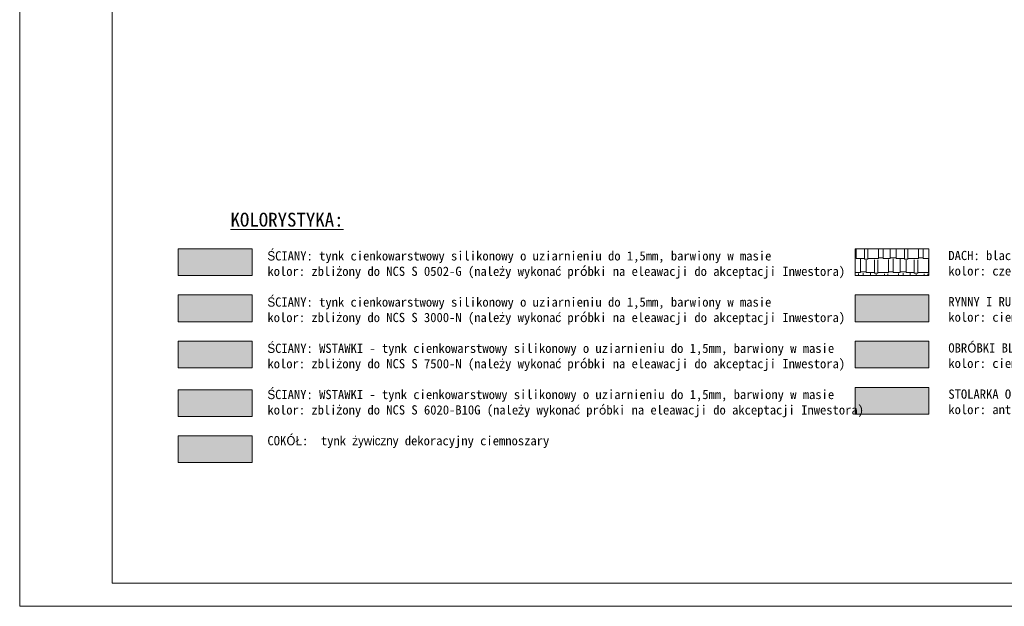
# Model space of a CAD drawing. Header units: millimetres. Extents: x -1373 to 28294, y -9636 to 187.
# Tile 128 of 133: x 12293 to 14425, y -2948 to -1678. Entities that reach past the tile are written whole.
import ezdxf

# ---------------------------------------------------------------- set-up
doc = ezdxf.new("R2010")
doc.units = ezdxf.units.MM
for name, color, linetype, lineweight in [('_e_elewacja', 253, 'Continuous', 30), ('_e_orynnowanie', 251, 'Continuous', 30), ('_k_kreskowanie', 250, 'Continuous', 9), ('_k_opis', 7, 'Continuous', 13), ('_k_tabela', 7, 'Continuous', 13), ('_k_widok', 7, 'Continuous', 18), ('mp_cienka', 110, 'Continuous', 9)]:
    doc.layers.add(name, color=color, linetype=linetype, lineweight=lineweight)
doc.layers.add('_e_gzyms', color=7, linetype='Continuous', lineweight=30, true_color=0xf6f7ee)
doc.layers.add('K_szary ciemny', color=7, linetype='Continuous', lineweight=13, true_color=0x51545c)
doc.styles.add('GENERATED_STYLE_1', font='MS Gothic.ttf')
doc.styles.add('GENERATED_STYLE_2', font='MS Gothic.ttf')

# ---------------------------------------------------------------- blocks, each defined once
blk = doc.blocks.new('legenda_elewacja')
at = {"ltscale": 3, "transparency": 33554610}
h = blk.add_hatch(dxfattribs=at)
h.set_pattern_fill('AR-RSHKE', color=256, scale=0.1)
h.paths.add_polyline_path([(1571.9, -208.8), (1571.9, -150.9), (1411.9, -150.9), (1411.9, -208.8)])
at = {"layer": '_e_elewacja', "ltscale": 2, "transparency": 33554585}
h = blk.add_hatch(color=256, dxfattribs=at)
h.dxf.hatch_style = 1
h.paths.add_polyline_path([(105.9, -250.9), (-54.1, -250.9), (-54.1, -308.8), (105.9, -308.8)])
at = {"layer": '_e_gzyms', "ltscale": 2}
h = blk.add_hatch(color=256, dxfattribs=at)
h.dxf.hatch_style = 1
h.paths.add_polyline_path([(105.9, -150.9), (-54.1, -150.9), (-54.1, -208.8), (105.9, -208.8)])
at = {"layer": '_e_orynnowanie', "transparency": 33554636}
h = blk.add_hatch(color=256, dxfattribs=at)
h.dxf.hatch_style = 1
h.paths.add_polyline_path([(1571.9, -250.9), (1411.9, -250.9), (1411.9, -308.8), (1571.9, -308.8)])
h = blk.add_hatch(color=256, dxfattribs=at)
h.dxf.hatch_style = 1
h.paths.add_polyline_path([(105.9, -350.9), (-54.1, -350.9), (-54.1, -408.8), (105.9, -408.8)])
h = blk.add_hatch(color=256, dxfattribs=at)
h.dxf.hatch_style = 1
h.paths.add_polyline_path([(1571.9, -450.9), (1411.9, -450.9), (1411.9, -508.8), (1571.9, -508.8)])
h = blk.add_hatch(color=256, dxfattribs=at)
h.dxf.hatch_style = 1
h.paths.add_polyline_path([(105.9, -555.8), (-54.1, -555.8), (-54.1, -613.6), (105.9, -613.6)])
at = {"layer": '_k_kreskowanie', "transparency": 33554636}
h = blk.add_hatch(color=142, dxfattribs=at)
h.dxf.hatch_style = 1
h.paths.add_polyline_path([(105.9, -455.9), (-54.1, -455.9), (-54.1, -513.8), (105.9, -513.8)])
at = {"layer": 'K_szary ciemny', "ltscale": 2, "transparency": 33554610}
h = blk.add_hatch(color=256, dxfattribs=at)
h.dxf.hatch_style = 1
h.paths.add_polyline_path([(1571.9, -350.9), (1411.9, -350.9), (1411.9, -408.8), (1571.9, -408.8)])
at = {"layer": 'mp_cienka', "color": 7}
for points in [[(-54.1, -150.9), (105.9, -150.9), (105.9, -208.8), (-54.1, -208.8)], [(1411.9, -150.9), (1571.9, -150.9), (1571.9, -208.8), (1411.9, -208.8)], [(-54.1, -250.9), (105.9, -250.9), (105.9, -308.8), (-54.1, -308.8)], [(1411.9, -250.9), (1571.9, -250.9), (1571.9, -308.8), (1411.9, -308.8)], [(-54.1, -350.9), (105.9, -350.9), (105.9, -408.8), (-54.1, -408.8)], [(1411.9, -350.9), (1571.9, -350.9), (1571.9, -408.8), (1411.9, -408.8)], [(-54.1, -455.9), (105.9, -455.9), (105.9, -513.8), (-54.1, -513.8)], [(1411.9, -450.9), (1571.9, -450.9), (1571.9, -508.8), (1411.9, -508.8)], [(-54.1, -555.8), (105.9, -555.8), (105.9, -613.6), (-54.1, -613.6)]]:
    blk.add_lwpolyline(points, close=True, dxfattribs=at)
at = {"layer": '_k_opis', "insert": (59.1, -72.9), "char_height": 20, "attachment_point": 1, "style": 'GENERATED_STYLE_1'}
blk.add_mtext_dynamic_manual_height_columns('{\\fMS Gothic|b1|i0|c238|p49;\\H1.5x;\\LKOLORYSTYKA:\\fMS Gothic|b0|i0|c238|p49;\\l\\P\\fMS Gothic|b0|i0|c128|p49;\\H0.66667x;\\P}^IŚ{\\fMS Gothic|b0|i0|c128|p49;CIANY: tynk cienkowarstwowy silikonowy o uziarnieniu do 1,5mm, barwiony w masie\\P^Ikolor: zbli}ż{\\fMS Gothic|b0|i0|c128|p49;ony do NCS S 0502-G (nale}ż{\\fMS Gothic|b0|i0|c128|p49;y wykona}ć {\\fMS Gothic|b0|i0|c128|p49;próbki na eleawacji do akceptacji Inwestora)\\P\\P}^IŚ{\\fMS Gothic|b0|i0|c128|p49;CIANY: tynk} {\\fMS Gothic|b0|i0|c128|p49;cienkowarstwowy }silikonowy {\\fMS Gothic|b0|i0|c128|p49;o uziarnieniu do 1,5mm, barwiony w masie\\P^Ikolor: zbli}ż{\\fMS Gothic|b0|i0|c128|p49;ony do NCS S }3000{\\fMS Gothic|b0|i0|c128|p49;-N (nale}ż{\\fMS Gothic|b0|i0|c128|p49;y wykona}ć {\\fMS Gothic|b0|i0|c128|p49;próbki na eleawacji do akceptacji Inwestora)\\P\\P^I}Ś{\\fMS Gothic|b0|i0|c128|p49;CIANY: }WSTAWKI - {\\fMS Gothic|b0|i0|c128|p49;tynk} {\\fMS Gothic|b0|i0|c128|p49;cienkowarstwowy }silikonowy {\\fMS Gothic|b0|i0|c128|p49;o uziarnieniu do 1,5mm, barwiony w masie\\P^Ikolor: zbli}ż{\\fMS Gothic|b0|i0|c128|p49;ony do NCS S }7500{\\fMS Gothic|b0|i0|c128|p49;-N (nale}ż{\\fMS Gothic|b0|i0|c128|p49;y wykona}ć {\\fMS Gothic|b0|i0|c128|p49;próbki na eleawacji do akceptacji Inwestora)}\\P\\P^IŚ{\\fMS Gothic|b0|i0|c128|p49;CIANY: }WSTAWKI - {\\fMS Gothic|b0|i0|c128|p49;tynk} {\\fMS Gothic|b0|i0|c128|p49;cienkowarstwowy }silikonowy {\\fMS Gothic|b0|i0|c128|p49;o uziarnieniu do 1,5mm, barwiony w masie\\P^Ikolor: zbli}ż{\\fMS Gothic|b0|i0|c128|p49;ony do NCS S }6020-B10G{\\fMS Gothic|b0|i0|c128|p49; (nale}ż{\\fMS Gothic|b0|i0|c128|p49;y wykona}ć {\\fMS Gothic|b0|i0|c128|p49;próbki na eleawacji do akceptacji Inwestora)\\P\\P^ICOKÓ}Ł{\\fMS Gothic|b0|i0|c128|p49;:  tynk }żywiczny {\\fMS Gothic|b0|i0|c128|p49;dekoracyjny ciemnoszary\\P\\C7;^I}', width=1632.711, gutter_width=12.5, heights=[1148.8], dxfattribs=at)
at = {"layer": '_k_opis', "insert": (1614, -122.1), "char_height": 20, "width": 1284.411, "attachment_point": 1, "style": 'GENERATED_STYLE_2'}
blk.add_mtext('{\\fMS Gothic|b0|i0|c128|p49;\\P\\pi-80,l80;DACH: blachodachówka\\Pkolor: czerwony (ceglasty)\\P^I\\PRYNNY I RURY SPUSTOWE: systemowe z blachy stalowej ocynkowanej powlekanej obustronnie\\Pkolor: ciemnoszary\\P\\POBRÓBKI BLACHARSKIE: blacha stalowa powlekana\\Pkolor: ciemnoszary \\P\\PSTOLARKA OKIENNA I DRZWIOWA\\Pkolor: antracyt RAL 7016}', dxfattribs=at)

msp = doc.modelspace()

# ---------------------------------------------------------------- linework, layer by layer
at = {"layer": '_k_tabela', "ltscale": 4}
for points in [[(12292.6, 22.3), (16492.6, 22.3), (16492.6, -2947.7), (12292.6, -2947.7)], [(12492.6, -27.7), (16442.6, -27.7), (16442.6, -2897.7), (12492.6, -2897.7)]]:
    msp.add_lwpolyline(points, close=True, dxfattribs=at)

# ---------------------------------------------------------------- block references
at = {"layer": '_k_widok'}
msp.add_blockref('legenda_elewacja', (12690.1, -2022.9), dxfattribs=at)

doc.saveas('drawing.dxf')
